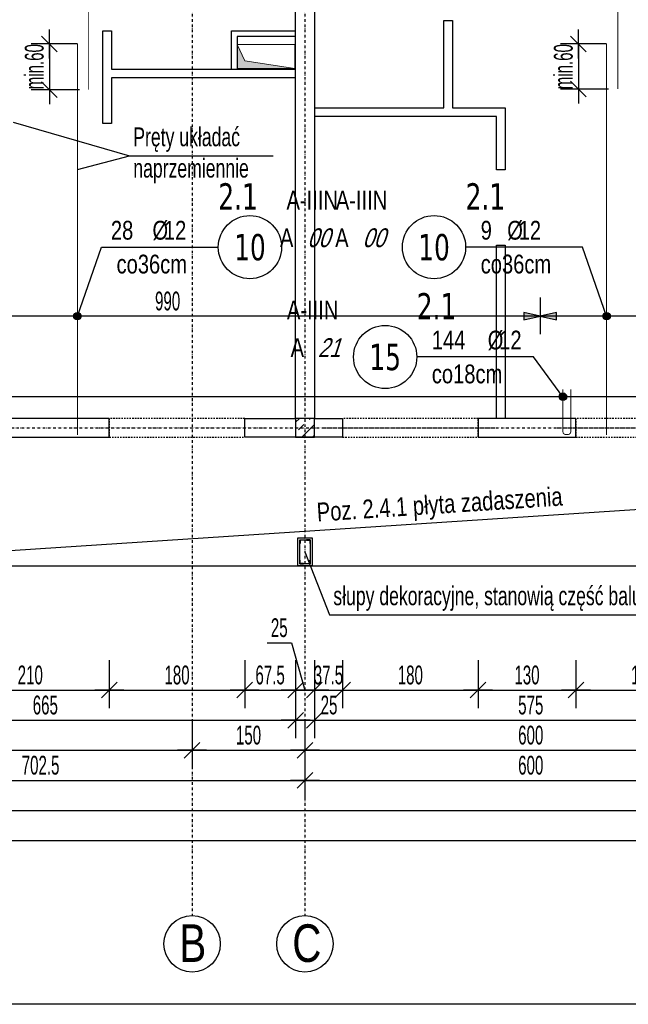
# Model space of a CAD drawing. Header units: millimetres. Extents: x 7622 to 25843, y -22705 to -15125.
# Tile 20 of 45: x 12337 to 13146, y -18421 to -17111. Entities that reach past the tile are written whole.
import ezdxf
from ezdxf.enums import TextEntityAlignment as Align

# ---------------------------------------------------------------- set-up
doc = ezdxf.new("R2010")
doc.units = ezdxf.units.MM
doc.header["$LTSCALE"] = 10
doc.linetypes.add('MO', pattern=[0.7, 0.35, -0.17, 0.01, -0.17])
doc.linetypes.add('MP', pattern=[0.36, 0.2, -0.16])
doc.layers.add('BA_obw', color=230, linetype='Continuous', plot=False)
doc.layers.add('BZ_pom', color=6, linetype='Continuous', plot=False)
for name, color, linetype in [('BA_prg', 3, 'Continuous'), ('BA_szr', 1, 'Continuous'), ('BA_txs', 2, 'Continuous'), ('BA_wym', 1, 'Continuous'), ('BD_lpm', 1, 'MP'), ('BD_osm', 1, 'MO'), ('BD_txs', 2, 'Continuous'), ('BD_wic', 1, 'Continuous'), ('BD_wig', 3, 'Continuous'), ('BZ_odn', 1, 'Continuous'), ('BZ_opi1', 7, 'Continuous'), ('BZ_opi2', 4, 'Continuous'), ('BZ_P_wid', 3, 'Continuous'), ('BZ_txs', 2, 'Continuous'), ('BZ_wym', 1, 'Continuous')]:
    doc.layers.add(name, color=color, linetype=linetype)
doc.layers.add('Nowe_A-Przebicia_Nr_pióra__1', color=7, linetype='Continuous', lineweight=13)
doc.layers.add('Nowe_A-Przebicia_Nr_pióra__102', color=7, linetype='Continuous', lineweight=5, true_color=0xcccccc)
doc.styles.add('BIKTBG', font='tahoma.ttf', dxfattribs={"width": 0.85})
doc.styles.add('BIKTS', font='bikromsw.shx', dxfattribs={"width": 0.8})
doc.styles.add('BIKWYM', font='bikromsw.shx', dxfattribs={"width": 0.6})
doc.dimstyles.new('BA_KR_100_cm', dxfattribs={"dimtxt": 25, "dimasz": 1.666667, "dimexe": 24, "dimexo": 0, "dimgap": 0, "dimtad": 0, "dimdec": 1, "dimrnd": 0.5, "dimzin": 9, "dimdsep": 46, "dimtxsty": 'BIKWYM', "dimblk": 'WYM-KR', "dimcen": 0, "dimdle": 20, "dimclrd": 256, "dimclre": 256, "dimclrt": 2, "dimadec": 0, "dimazin": 0, "dimtfac": 0.033333, "dimtdec": 1, "dimtmove": 0, "dimatfit": 3, "dimldrblk": 'WYM-KR', "dimfxl": 25, "dimfxlon": 1, "dimtvp": 0.8, "dimtolj": 1, "dimarcsym": 0})
doc.dimstyles.new('BZ_KP_100_cm', dxfattribs={"dimtxt": 25, "dimasz": 1.666667, "dimexe": 24, "dimexo": 0, "dimgap": 0, "dimtad": 0, "dimdec": 1, "dimrnd": 0.5, "dimzin": 9, "dimdsep": 46, "dimtxsty": 'BIKWYM', "dimblk": 'WYM-KR', "dimblk1": 'WYM-KP', "dimblk2": 'WYM-KP', "dimsah": 1, "dimcen": 0, "dimdle": 20, "dimclrd": 256, "dimclre": 256, "dimclrt": 7, "dimadec": 0, "dimazin": 0, "dimtfac": 0.033333, "dimtdec": 1, "dimtmove": 0, "dimatfit": 3, "dimldrblk": 'WYM-KP', "dimfxl": 1, "dimtvp": 0.8, "dimtolj": 1, "dimarcsym": 0})
doc.dimstyles.new('BZ_KR_100_cm', dxfattribs={"dimtxt": 25, "dimasz": 1.666667, "dimexe": 24, "dimexo": 0, "dimgap": 0, "dimtad": 0, "dimdec": 1, "dimrnd": 0.5, "dimzin": 9, "dimdsep": 46, "dimtxsty": 'BIKWYM', "dimblk": 'WYM-KR', "dimcen": 0, "dimdle": 20, "dimclrd": 256, "dimclre": 256, "dimclrt": 7, "dimadec": 0, "dimazin": 0, "dimtfac": 0.033333, "dimtdec": 1, "dimtmove": 0, "dimatfit": 3, "dimldrblk": 'WYM-KR', "dimfxl": 1, "dimtvp": 0.8, "dimtolj": 1, "dimarcsym": 0})
doc.dimstyles.new('BZ_ST_100_cm', dxfattribs={"dimtxt": 25, "dimasz": 1.666667, "dimexe": 24, "dimexo": 0, "dimgap": 0, "dimtad": 0, "dimdec": 1, "dimrnd": 0.5, "dimdsep": 46, "dimtxsty": 'BIKWYM', "dimblk": 'WYM-ST', "dimcen": 0, "dimdle": 20, "dimclrd": 256, "dimclre": 256, "dimclrt": 7, "dimadec": 0, "dimazin": 0, "dimtfac": 0.033333, "dimtdec": 1, "dimtix": 1, "dimtmove": 2, "dimatfit": 3, "dimldrblk": 'WYM-ST', "dimfxl": 25, "dimfxlon": 1, "dimtvp": 0.8, "dimtolj": 1, "dimtzin": 0, "dimarcsym": 0})

# ---------------------------------------------------------------- blocks, each defined once
blk = doc.blocks.new('WYM-ST')
blk.add_hatch(color=256).paths.add_polyline_path([(-13, 2.88), (0, 0), (-13, -2.88)])
blk.add_lwpolyline([(0, 0), (-13, 2.88), (-13, -2.88), (0, 0)])
blk = doc.blocks.new('*D193')
at = {"layer": 'BA_wym', "lineweight": -2}
for p, q in [((12038.6, -17530.4), (12038.6, -17481.4)), ((13028.6, -17480.4), (13028.6, -17529.4)), ((13026.9, -17505.4), (12040.3, -17505.4))]:
    blk.add_line(p, q, dxfattribs=at)
at = {"layer": 'Defpoints', "color": 0}
for p in [(13028.6, -16344.3), (12038.6, -17505.4), (12038.6, -17641.3)]:
    blk.add_point(p, dxfattribs=at)
at = {"layer": 'BA_wym', "lineweight": -2, "xscale": 1.666666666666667, "yscale": 1.666666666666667, "zscale": 1.666666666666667, "rotation": 180}
blk.add_blockref('WYM-ST', (12038.6, -17505.4), dxfattribs=at)
at = {"layer": 'BA_wym', "lineweight": -2, "xscale": 1.666666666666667, "yscale": 1.666666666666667, "zscale": 1.666666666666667}
blk.add_blockref('WYM-ST', (13028.6, -17505.4), dxfattribs=at)
at = {"layer": 'BA_wym', "color": 7, "insert": (12533.6, -17485.4), "char_height": 25, "attachment_point": 5, "style": 'BIKWYM'}
blk.add_mtext('\\A1;990', dxfattribs=at)
blk = doc.blocks.new('*D194')
at = {"layer": 'BA_wym', "lineweight": -2}
for p, q in [((13028.6, -17480.4), (13028.6, -17529.4)), ((13328.6, -17480.4), (13328.6, -17529.4)), ((13326.9, -17505.4), (13030.2, -17505.4))]:
    blk.add_line(p, q, dxfattribs=at)
at = {"layer": 'Defpoints', "color": 0}
for p in [(13028.6, -16344.3), (13328.6, -16344.3), (13028.6, -17505.4)]:
    blk.add_point(p, dxfattribs=at)
at = {"layer": 'BA_wym', "lineweight": -2, "xscale": 1.666666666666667, "yscale": 1.666666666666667, "zscale": 1.666666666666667, "rotation": 180}
blk.add_blockref('WYM-ST', (13028.6, -17505.4), dxfattribs=at)
at = {"layer": 'BA_wym', "lineweight": -2, "xscale": 1.666666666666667, "yscale": 1.666666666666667, "zscale": 1.666666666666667}
blk.add_blockref('WYM-ST', (13328.6, -17505.4), dxfattribs=at)
at = {"layer": 'BA_wym', "color": 7, "insert": (13178.6, -17485.4), "char_height": 25, "attachment_point": 5, "style": 'BIKWYM'}
blk.add_mtext('\\A1;300', dxfattribs=at)
blk = doc.blocks.new('WYM-KR')
at = {"linetype": 'ByBlock'}
blk.add_line((11.52, 0), (-11.52, 0), dxfattribs=at)
at = {"color": 7, "linetype": 'ByBlock'}
blk.add_line((6.24, 6.24), (-6.24, -6.24), dxfattribs=at)
blk = doc.blocks.new('*D262')
at = {"layer": 'BA_wym', "lineweight": -2}
for p, q in [((12246.1, -17962.8), (12246.1, -18026.8)), ((12456.1, -17962.8), (12456.1, -18026.8)), ((12247.8, -18002.8), (12454.4, -18002.8))]:
    blk.add_line(p, q, dxfattribs=at)
at = {"layer": 'Defpoints', "color": 0}
for p in [(12246.1, -17666.3), (12456.1, -17666.3), (12456.1, -18002.8)]:
    blk.add_point(p, dxfattribs=at)
at = {"layer": 'BA_wym', "lineweight": -2, "xscale": 1.666666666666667, "yscale": 1.666666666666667, "zscale": 1.666666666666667, "rotation": 180}
blk.add_blockref('WYM-KR', (12246.1, -18002.8), dxfattribs=at)
at = {"layer": 'BA_wym', "lineweight": -2, "xscale": 1.666666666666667, "yscale": 1.666666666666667, "zscale": 1.666666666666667}
blk.add_blockref('WYM-KR', (12456.1, -18002.8), dxfattribs=at)
at = {"layer": 'BA_wym', "color": 2, "insert": (12351.1, -17982.8), "char_height": 25, "attachment_point": 5, "style": 'BIKWYM'}
blk.add_mtext('\\A1;210', dxfattribs=at)
blk = doc.blocks.new('*D263')
at = {"layer": 'BA_wym', "lineweight": -2}
for p, q in [((12456.1, -17962.8), (12456.1, -18026.8)), ((12636.1, -17962.8), (12636.1, -18026.8)), ((12457.8, -18002.8), (12634.4, -18002.8))]:
    blk.add_line(p, q, dxfattribs=at)
at = {"layer": 'Defpoints', "color": 0}
for p in [(12456.1, -17666.3), (12636.1, -17666.3), (12636.1, -18002.8)]:
    blk.add_point(p, dxfattribs=at)
at = {"layer": 'BA_wym', "lineweight": -2, "xscale": 1.666666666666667, "yscale": 1.666666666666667, "zscale": 1.666666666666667, "rotation": 180}
blk.add_blockref('WYM-KR', (12456.1, -18002.8), dxfattribs=at)
at = {"layer": 'BA_wym', "lineweight": -2, "xscale": 1.666666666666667, "yscale": 1.666666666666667, "zscale": 1.666666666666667}
blk.add_blockref('WYM-KR', (12636.1, -18002.8), dxfattribs=at)
at = {"layer": 'BA_wym', "color": 2, "insert": (12546.1, -17982.8), "char_height": 25, "attachment_point": 5, "style": 'BIKWYM'}
blk.add_mtext('\\A1;180', dxfattribs=at)
blk = doc.blocks.new('*D264')
at = {"layer": 'BA_wym', "lineweight": -2}
for p, q in [((12636.1, -17962.8), (12636.1, -18026.8)), ((12703.6, -17962.8), (12703.6, -18026.8)), ((12637.8, -18002.8), (12701.9, -18002.8))]:
    blk.add_line(p, q, dxfattribs=at)
at = {"layer": 'Defpoints', "color": 0}
for p in [(12636.1, -17666.3), (12703.6, -17666.3), (12703.6, -18002.8)]:
    blk.add_point(p, dxfattribs=at)
at = {"layer": 'BA_wym', "lineweight": -2, "xscale": 1.666666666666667, "yscale": 1.666666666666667, "zscale": 1.666666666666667, "rotation": 180}
blk.add_blockref('WYM-KR', (12636.1, -18002.8), dxfattribs=at)
at = {"layer": 'BA_wym', "lineweight": -2, "xscale": 1.666666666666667, "yscale": 1.666666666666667, "zscale": 1.666666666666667}
blk.add_blockref('WYM-KR', (12703.6, -18002.8), dxfattribs=at)
at = {"layer": 'BA_wym', "color": 2, "insert": (12669.8, -17982.8), "char_height": 25, "attachment_point": 5, "style": 'BIKWYM'}
blk.add_mtext('\\A1;67.5', dxfattribs=at)
blk = doc.blocks.new('*D265')
at = {"layer": 'BA_wym', "lineweight": -2}
for p, q in [((12665.7, -17939.9), (12698.1, -17939.9)), ((12698.1, -17939.9), (12716.1, -18002.8)), ((12703.6, -17962.8), (12703.6, -18026.8)), ((12728.6, -17962.8), (12728.6, -18026.8)), ((12701.9, -18002.8), (12700.3, -18002.8)), ((12703.6, -18002.8), (12728.6, -18002.8)), ((12730.3, -18002.8), (12731.9, -18002.8))]:
    blk.add_line(p, q, dxfattribs=at)
at = {"layer": 'Defpoints', "color": 0}
for p in [(12703.6, -17666.3), (12728.6, -17666.3), (12728.6, -18002.8)]:
    blk.add_point(p, dxfattribs=at)
at = {"layer": 'BA_wym', "lineweight": -2, "xscale": 1.666666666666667, "yscale": 1.666666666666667, "zscale": 1.666666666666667}
blk.add_blockref('WYM-KR', (12703.6, -18002.8), dxfattribs=at)
at = {"layer": 'BA_wym', "lineweight": -2, "xscale": 1.666666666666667, "yscale": 1.666666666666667, "zscale": 1.666666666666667, "rotation": 180}
blk.add_blockref('WYM-KR', (12728.6, -18002.8), dxfattribs=at)
at = {"layer": 'BA_wym', "color": 2, "insert": (12681.9, -17919.9), "char_height": 25, "attachment_point": 5, "style": 'BIKWYM'}
blk.add_mtext('\\A1;25', dxfattribs=at)
blk = doc.blocks.new('*D266')
at = {"layer": 'BA_wym', "lineweight": -2}
for p, q in [((12728.6, -17962.8), (12728.6, -18026.8)), ((12766.1, -17962.8), (12766.1, -18026.8)), ((12726.9, -18002.8), (12725.3, -18002.8)), ((12728.6, -18002.8), (12766.1, -18002.8)), ((12767.8, -18002.8), (12769.4, -18002.8))]:
    blk.add_line(p, q, dxfattribs=at)
at = {"layer": 'Defpoints', "color": 0}
for p in [(12728.6, -17666.3), (12766.1, -17666.3), (12766.1, -18002.8)]:
    blk.add_point(p, dxfattribs=at)
at = {"layer": 'BA_wym', "lineweight": -2, "xscale": 1.666666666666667, "yscale": 1.666666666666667, "zscale": 1.666666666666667}
blk.add_blockref('WYM-KR', (12728.6, -18002.8), dxfattribs=at)
at = {"layer": 'BA_wym', "lineweight": -2, "xscale": 1.666666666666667, "yscale": 1.666666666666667, "zscale": 1.666666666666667, "rotation": 180}
blk.add_blockref('WYM-KR', (12766.1, -18002.8), dxfattribs=at)
at = {"layer": 'BA_wym', "color": 2, "insert": (12747.3, -17982.8), "char_height": 25, "attachment_point": 5, "style": 'BIKWYM'}
blk.add_mtext('\\A1;37.5', dxfattribs=at)
blk = doc.blocks.new('*D267')
at = {"layer": 'BA_wym', "lineweight": -2}
for p, q in [((12766.1, -17962.8), (12766.1, -18026.8)), ((12946.1, -17962.8), (12946.1, -18026.8)), ((12767.8, -18002.8), (12944.4, -18002.8))]:
    blk.add_line(p, q, dxfattribs=at)
at = {"layer": 'Defpoints', "color": 0}
for p in [(12766.1, -17666.3), (12946.1, -17666.3), (12946.1, -18002.8)]:
    blk.add_point(p, dxfattribs=at)
at = {"layer": 'BA_wym', "lineweight": -2, "xscale": 1.666666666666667, "yscale": 1.666666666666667, "zscale": 1.666666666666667, "rotation": 180}
blk.add_blockref('WYM-KR', (12766.1, -18002.8), dxfattribs=at)
at = {"layer": 'BA_wym', "lineweight": -2, "xscale": 1.666666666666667, "yscale": 1.666666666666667, "zscale": 1.666666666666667}
blk.add_blockref('WYM-KR', (12946.1, -18002.8), dxfattribs=at)
at = {"layer": 'BA_wym', "color": 2, "insert": (12856.1, -17982.8), "char_height": 25, "attachment_point": 5, "style": 'BIKWYM'}
blk.add_mtext('\\A1;180', dxfattribs=at)
blk = doc.blocks.new('*D268')
at = {"layer": 'BA_wym', "lineweight": -2}
for p, q in [((12946.1, -17962.8), (12946.1, -18026.8)), ((13076.1, -17962.8), (13076.1, -18026.8)), ((12947.8, -18002.8), (13074.4, -18002.8))]:
    blk.add_line(p, q, dxfattribs=at)
at = {"layer": 'Defpoints', "color": 0}
for p in [(12946.1, -17666.3), (13076.1, -17666.3), (13076.1, -18002.8)]:
    blk.add_point(p, dxfattribs=at)
at = {"layer": 'BA_wym', "lineweight": -2, "xscale": 1.666666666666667, "yscale": 1.666666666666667, "zscale": 1.666666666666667, "rotation": 180}
blk.add_blockref('WYM-KR', (12946.1, -18002.8), dxfattribs=at)
at = {"layer": 'BA_wym', "lineweight": -2, "xscale": 1.666666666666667, "yscale": 1.666666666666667, "zscale": 1.666666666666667}
blk.add_blockref('WYM-KR', (13076.1, -18002.8), dxfattribs=at)
at = {"layer": 'BA_wym', "color": 2, "insert": (13011.1, -17982.8), "char_height": 25, "attachment_point": 5, "style": 'BIKWYM'}
blk.add_mtext('\\A1;130', dxfattribs=at)
blk = doc.blocks.new('*D269')
at = {"layer": 'BA_wym', "lineweight": -2}
for p, q in [((13076.1, -17962.8), (13076.1, -18026.8)), ((13256.1, -17962.8), (13256.1, -18026.8)), ((13077.8, -18002.8), (13254.4, -18002.8))]:
    blk.add_line(p, q, dxfattribs=at)
at = {"layer": 'Defpoints', "color": 0}
for p in [(13076.1, -17666.3), (13256.1, -17666.3), (13256.1, -18002.8)]:
    blk.add_point(p, dxfattribs=at)
at = {"layer": 'BA_wym', "lineweight": -2, "xscale": 1.666666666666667, "yscale": 1.666666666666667, "zscale": 1.666666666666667, "rotation": 180}
blk.add_blockref('WYM-KR', (13076.1, -18002.8), dxfattribs=at)
at = {"layer": 'BA_wym', "lineweight": -2, "xscale": 1.666666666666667, "yscale": 1.666666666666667, "zscale": 1.666666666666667}
blk.add_blockref('WYM-KR', (13256.1, -18002.8), dxfattribs=at)
at = {"layer": 'BA_wym', "color": 2, "insert": (13166.1, -17982.8), "char_height": 25, "attachment_point": 5, "style": 'BIKWYM'}
blk.add_mtext('\\A1;180', dxfattribs=at)
blk = doc.blocks.new('*D283')
at = {"layer": 'BA_wym', "lineweight": -2}
for p, q in [((12038.6, -18002.8), (12038.6, -18066.8)), ((12703.6, -18002.8), (12703.6, -18066.8)), ((12040.3, -18042.8), (12701.9, -18042.8))]:
    blk.add_line(p, q, dxfattribs=at)
at = {"layer": 'Defpoints', "color": 0}
for p in [(12703.6, -17641.3), (12038.6, -17837.3), (12703.6, -18042.8)]:
    blk.add_point(p, dxfattribs=at)
at = {"layer": 'BA_wym', "lineweight": -2, "xscale": 1.666666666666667, "yscale": 1.666666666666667, "zscale": 1.666666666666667, "rotation": 180}
blk.add_blockref('WYM-KR', (12038.6, -18042.8), dxfattribs=at)
at = {"layer": 'BA_wym', "lineweight": -2, "xscale": 1.666666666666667, "yscale": 1.666666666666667, "zscale": 1.666666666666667}
blk.add_blockref('WYM-KR', (12703.6, -18042.8), dxfattribs=at)
at = {"layer": 'BA_wym', "color": 2, "insert": (12371.1, -18022.8), "char_height": 25, "attachment_point": 5, "style": 'BIKWYM'}
blk.add_mtext('\\A1;665', dxfattribs=at)
blk = doc.blocks.new('*D284')
at = {"layer": 'BA_wym', "lineweight": -2}
for p, q in [((12703.6, -18002.8), (12703.6, -18066.8)), ((12728.6, -18002.8), (12728.6, -18066.8)), ((12701.9, -18042.8), (12700.3, -18042.8)), ((12703.6, -18042.8), (12728.6, -18042.8)), ((12730.3, -18042.8), (12764.3, -18042.8))]:
    blk.add_line(p, q, dxfattribs=at)
at = {"layer": 'Defpoints', "color": 0}
for p in [(12703.6, -17641.3), (12728.6, -17641.3), (12728.6, -18042.8)]:
    blk.add_point(p, dxfattribs=at)
at = {"layer": 'BA_wym', "lineweight": -2, "xscale": 1.666666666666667, "yscale": 1.666666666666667, "zscale": 1.666666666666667}
blk.add_blockref('WYM-KR', (12703.6, -18042.8), dxfattribs=at)
at = {"layer": 'BA_wym', "lineweight": -2, "xscale": 1.666666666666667, "yscale": 1.666666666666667, "zscale": 1.666666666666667, "rotation": 180}
blk.add_blockref('WYM-KR', (12728.6, -18042.8), dxfattribs=at)
at = {"layer": 'BA_wym', "color": 2, "insert": (12748.1, -18022.8), "char_height": 25, "attachment_point": 5, "style": 'BIKWYM'}
blk.add_mtext('\\A1;25', dxfattribs=at)
blk = doc.blocks.new('*D285')
at = {"layer": 'BA_wym', "lineweight": -2}
for p, q in [((12728.6, -18002.8), (12728.6, -18066.8)), ((13303.6, -18002.8), (13303.6, -18066.8)), ((12730.3, -18042.8), (13301.9, -18042.8))]:
    blk.add_line(p, q, dxfattribs=at)
at = {"layer": 'Defpoints', "color": 0}
for p in [(12728.6, -17641.3), (13303.6, -17641.3), (13303.6, -18042.8)]:
    blk.add_point(p, dxfattribs=at)
at = {"layer": 'BA_wym', "lineweight": -2, "xscale": 1.666666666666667, "yscale": 1.666666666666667, "zscale": 1.666666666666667, "rotation": 180}
blk.add_blockref('WYM-KR', (12728.6, -18042.8), dxfattribs=at)
at = {"layer": 'BA_wym', "lineweight": -2, "xscale": 1.666666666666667, "yscale": 1.666666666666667, "zscale": 1.666666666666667}
blk.add_blockref('WYM-KR', (13303.6, -18042.8), dxfattribs=at)
at = {"layer": 'BA_wym', "color": 2, "insert": (13016.1, -18022.8), "char_height": 25, "attachment_point": 5, "style": 'BIKWYM'}
blk.add_mtext('\\A1;575', dxfattribs=at)
blk = doc.blocks.new('*D292')
at = {"layer": 'BA_wym', "lineweight": -2}
for p, q in [((12026.1, -18042.8), (12026.1, -18106.8)), ((12566.1, -18042.8), (12566.1, -18106.8)), ((12027.8, -18082.8), (12564.4, -18082.8))]:
    blk.add_line(p, q, dxfattribs=at)
at = {"layer": 'Defpoints', "color": 0}
for p in [(12566.1, -17666.3), (12026.1, -17837.3), (12566.1, -18082.8)]:
    blk.add_point(p, dxfattribs=at)
at = {"layer": 'BA_wym', "lineweight": -2, "xscale": 1.666666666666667, "yscale": 1.666666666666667, "zscale": 1.666666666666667, "rotation": 180}
blk.add_blockref('WYM-KR', (12026.1, -18082.8), dxfattribs=at)
at = {"layer": 'BA_wym', "lineweight": -2, "xscale": 1.666666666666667, "yscale": 1.666666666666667, "zscale": 1.666666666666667}
blk.add_blockref('WYM-KR', (12566.1, -18082.8), dxfattribs=at)
at = {"layer": 'BA_wym', "color": 2, "insert": (12296.1, -18062.8), "char_height": 25, "attachment_point": 5, "style": 'BIKWYM'}
blk.add_mtext('\\A1;540', dxfattribs=at)
blk = doc.blocks.new('*D293')
at = {"layer": 'BA_wym', "lineweight": -2}
for p, q in [((12566.1, -18042.8), (12566.1, -18106.8)), ((12716.1, -18042.8), (12716.1, -18106.8)), ((12567.8, -18082.8), (12714.4, -18082.8))]:
    blk.add_line(p, q, dxfattribs=at)
at = {"layer": 'Defpoints', "color": 0}
for p in [(12716.1, -17560.7), (12566.1, -17666.3), (12716.1, -18082.8)]:
    blk.add_point(p, dxfattribs=at)
at = {"layer": 'BA_wym', "lineweight": -2, "xscale": 1.666666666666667, "yscale": 1.666666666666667, "zscale": 1.666666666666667, "rotation": 180}
blk.add_blockref('WYM-KR', (12566.1, -18082.8), dxfattribs=at)
at = {"layer": 'BA_wym', "lineweight": -2, "xscale": 1.666666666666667, "yscale": 1.666666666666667, "zscale": 1.666666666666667}
blk.add_blockref('WYM-KR', (12716.1, -18082.8), dxfattribs=at)
at = {"layer": 'BA_wym', "color": 2, "insert": (12641.1, -18062.8), "char_height": 25, "attachment_point": 5, "style": 'BIKWYM'}
blk.add_mtext('\\A1;150', dxfattribs=at)
blk = doc.blocks.new('*D294')
at = {"layer": 'BA_wym', "lineweight": -2}
for p, q in [((12716.1, -18042.8), (12716.1, -18106.8)), ((13316.1, -18042.8), (13316.1, -18106.8)), ((12717.8, -18082.8), (13314.4, -18082.8))]:
    blk.add_line(p, q, dxfattribs=at)
at = {"layer": 'Defpoints', "color": 0}
for p in [(12716.1, -17560.7), (13316.1, -17666.3), (13316.1, -18082.8)]:
    blk.add_point(p, dxfattribs=at)
at = {"layer": 'BA_wym', "lineweight": -2, "xscale": 1.666666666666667, "yscale": 1.666666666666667, "zscale": 1.666666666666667, "rotation": 180}
blk.add_blockref('WYM-KR', (12716.1, -18082.8), dxfattribs=at)
at = {"layer": 'BA_wym', "lineweight": -2, "xscale": 1.666666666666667, "yscale": 1.666666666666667, "zscale": 1.666666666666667}
blk.add_blockref('WYM-KR', (13316.1, -18082.8), dxfattribs=at)
at = {"layer": 'BA_wym', "color": 2, "insert": (13016.1, -18062.8), "char_height": 25, "attachment_point": 5, "style": 'BIKWYM'}
blk.add_mtext('\\A1;600', dxfattribs=at)
blk = doc.blocks.new('*D299')
at = {"layer": 'BA_wym', "lineweight": -2}
for p, q in [((12013.6, -18082.8), (12013.6, -18146.8)), ((12716.1, -18082.8), (12716.1, -18146.8)), ((12015.3, -18122.8), (12714.4, -18122.8))]:
    blk.add_line(p, q, dxfattribs=at)
at = {"layer": 'Defpoints', "color": 0}
for p in [(12716.1, -17800.3), (12013.6, -17837.3), (12716.1, -18122.8)]:
    blk.add_point(p, dxfattribs=at)
at = {"layer": 'BA_wym', "lineweight": -2, "xscale": 1.666666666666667, "yscale": 1.666666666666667, "zscale": 1.666666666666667, "rotation": 180}
blk.add_blockref('WYM-KR', (12013.6, -18122.8), dxfattribs=at)
at = {"layer": 'BA_wym', "lineweight": -2, "xscale": 1.666666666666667, "yscale": 1.666666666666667, "zscale": 1.666666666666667}
blk.add_blockref('WYM-KR', (12716.1, -18122.8), dxfattribs=at)
at = {"layer": 'BA_wym', "color": 2, "insert": (12364.8, -18102.8), "char_height": 25, "attachment_point": 5, "style": 'BIKWYM'}
blk.add_mtext('\\A1;702.5', dxfattribs=at)
blk = doc.blocks.new('*D300')
at = {"layer": 'BA_wym', "lineweight": -2}
for p, q in [((12716.1, -18082.8), (12716.1, -18146.8)), ((13316.1, -18082.8), (13316.1, -18146.8)), ((12717.8, -18122.8), (13314.4, -18122.8))]:
    blk.add_line(p, q, dxfattribs=at)
at = {"layer": 'Defpoints', "color": 0}
for p in [(13316.1, -17688.4), (12716.1, -17800.3), (13316.1, -18122.8)]:
    blk.add_point(p, dxfattribs=at)
at = {"layer": 'BA_wym', "lineweight": -2, "xscale": 1.666666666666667, "yscale": 1.666666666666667, "zscale": 1.666666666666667, "rotation": 180}
blk.add_blockref('WYM-KR', (12716.1, -18122.8), dxfattribs=at)
at = {"layer": 'BA_wym', "lineweight": -2, "xscale": 1.666666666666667, "yscale": 1.666666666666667, "zscale": 1.666666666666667}
blk.add_blockref('WYM-KR', (13316.1, -18122.8), dxfattribs=at)
at = {"layer": 'BA_wym', "color": 2, "insert": (13016.1, -18102.8), "char_height": 25, "attachment_point": 5, "style": 'BIKWYM'}
blk.add_mtext('\\A1;600', dxfattribs=at)
blk = doc.blocks.new('*D304')
at = {"layer": 'BA_wym', "lineweight": -2}
for p, q in [((12038.6, -18122.8), (12038.6, -18186.8)), ((14593.6, -18122.8), (14593.6, -18186.8)), ((12040.3, -18162.8), (14591.9, -18162.8))]:
    blk.add_line(p, q, dxfattribs=at)
at = {"layer": 'Defpoints', "color": 0}
for p in [(12038.6, -17837.3), (14593.6, -17837.3), (14593.6, -18162.8)]:
    blk.add_point(p, dxfattribs=at)
at = {"layer": 'BA_wym', "lineweight": -2, "xscale": 1.666666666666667, "yscale": 1.666666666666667, "zscale": 1.666666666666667, "rotation": 180}
blk.add_blockref('WYM-KR', (12038.6, -18162.8), dxfattribs=at)
at = {"layer": 'BA_wym', "lineweight": -2, "xscale": 1.666666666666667, "yscale": 1.666666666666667, "zscale": 1.666666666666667}
blk.add_blockref('WYM-KR', (14593.6, -18162.8), dxfattribs=at)
at = {"layer": 'BA_wym', "color": 2, "insert": (13316.1, -18142.8), "char_height": 25, "attachment_point": 5, "style": 'BIKWYM'}
blk.add_mtext('\\A1;2555', dxfattribs=at)
blk = doc.blocks.new('*D306')
at = {"layer": 'BA_wym', "lineweight": -2}
for p, q in [((12013.6, -18162.8), (12013.6, -18226.8)), ((14618.6, -18162.8), (14618.6, -18226.8)), ((12015.3, -18202.8), (14616.9, -18202.8))]:
    blk.add_line(p, q, dxfattribs=at)
at = {"layer": 'Defpoints', "color": 0}
for p in [(12013.6, -17837.3), (14618.6, -17837.3), (14618.6, -18202.8)]:
    blk.add_point(p, dxfattribs=at)
at = {"layer": 'BA_wym', "lineweight": -2, "xscale": 1.666666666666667, "yscale": 1.666666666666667, "zscale": 1.666666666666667, "rotation": 180}
blk.add_blockref('WYM-KR', (12013.6, -18202.8), dxfattribs=at)
at = {"layer": 'BA_wym', "lineweight": -2, "xscale": 1.666666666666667, "yscale": 1.666666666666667, "zscale": 1.666666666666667}
blk.add_blockref('WYM-KR', (14618.6, -18202.8), dxfattribs=at)
at = {"layer": 'BA_wym', "color": 2, "insert": (13316.1, -18182.8), "char_height": 25, "attachment_point": 5, "style": 'BIKWYM'}
blk.add_mtext('\\A1;2605', dxfattribs=at)
blk = doc.blocks.new('WYM-KP')
blk.add_hatch(color=256).paths.add_polyline_path([(3, 0, 1), (-3, 0, 1)])
blk.add_circle((0, 0), 3)
blk = doc.blocks.new('bik_BlkOpPret', base_point=(1524.5, 7050.3))
at = {"layer": 'BZ_opi1', "style": 'BIKTS', "width": 0.6}
for tag, p in [('SZTUK', (1533.8, 7057.8)), ('PRZEDR_FI', (1554.7, 7057.8)), ('PRZEKROJ', (1563.3, 7057.8)), ('PRZEDR_L', (1533.8, 7024)), ('DLUGOSC', (1568.6, 7024)), ('UWAGA', (1533.8, 6997.8))]:
    blk.add_attdef(tag, p, '', height=18.8, dxfattribs=at)
at = {"layer": 'BZ_opi2', "style": 'BIKTBG', "width": 0.6}
blk.add_attdef('NUMER', text='', height=26.2, dxfattribs=at).set_placement((1620.8, 7050.3), align=Align.MIDDLE_CENTER)
at = {"layer": 'BZ_pom', "width": 0.6}
for tag, p, height, style in [('POZYCJA', (1589.3, 7087.8), 26.2, 'BIKTBG'), ('GATUNEK', (1630.2, 7087.8), 18.8, 'BIKTS'), ('METODA_L', (1639.1, 7050.3), 18.8, 'BIKTS'), ('EURO_KOD', (1663.7, 7050.3), 18.8, 'BIKTS')]:
    blk.add_attdef(tag, p, '', height=height, dxfattribs=dict(at, style=style))
at = {"layer": 'BZ_wym', "width": 0.6}
for tag, p, height, style, flags in [('PRZEDR_NR', (1533.8, 6969.6), 26.2, 'BIKTBG', 1), ('PRZEDR_SZT', (1533.8, 6941.5), 18.8, 'BIKTS', 1), ('TYP_PRETA', (1533.8, 6913.4), 18.8, 'BIKTS', 3), ('EURO_KOD_SEGMENTY', (1567.6, 6885.3), 18.8, 'BIKTS', 3), ('HAK_1', (1533.8, 6857.1), 18.8, 'BIKTS', 3), ('HAK_2', (1533.8, 6829), 18.8, 'BIKTS', 3), ('ID', (1533.8, 6800.9), 18.8, 'BIKTS', 3), ('ID_C', (1533.8, 6772.8), 18.8, 'BIKTS', 3), ('b_atr_0', (1533.8, 6744.6), 18.8, 'BIKTS', 3)]:
    blk.add_attdef(tag, p, '', height=height, dxfattribs=dict(at, style=style, flags=flags))
blk = doc.blocks.new('*D370')
at = {"layer": 'BZ_wym', "lineweight": -2}
for p, q in [((12376.5, -17141.6), (12376.5, -17140)), ((12413.8, -17143.3), (12352.5, -17143.3)), ((12376.5, -17143.3), (12376.5, -17204.3)), ((12416.5, -17204.3), (12352.5, -17204.3)), ((12376.5, -17206), (12376.5, -17207.6))]:
    blk.add_line(p, q, dxfattribs=at)
at = {"layer": 'Defpoints', "color": 0}
for p in [(12413.8, -17143.3), (12376.5, -17204.3), (12428.8, -17204.3)]:
    blk.add_point(p, dxfattribs=at)
at = {"layer": 'BZ_wym', "lineweight": -2, "xscale": 1.666666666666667, "yscale": 1.666666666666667, "zscale": 1.666666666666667}
for p, rotation in [((12376.5, -17143.3), 270), ((12376.5, -17204.3), 90)]:
    blk.add_blockref('WYM-KR', p, dxfattribs=dict(at, rotation=rotation))
at = {"layer": 'BZ_wym', "color": 7, "insert": (12356.5, -17173.6), "char_height": 25, "attachment_point": 5, "rotation": 90, "style": 'BIKWYM'}
blk.add_mtext('\\A1;min.60', dxfattribs=at)
blk = doc.blocks.new('*D372')
at = {"layer": 'BZ_wym', "lineweight": -2}
for p, q in [((13079.5, -17141.6), (13079.5, -17140)), ((13116.8, -17143.3), (13055.5, -17143.3)), ((13079.5, -17143.3), (13079.5, -17203.3)), ((13119.5, -17203.3), (13055.5, -17203.3)), ((13079.5, -17205), (13079.5, -17206.6))]:
    blk.add_line(p, q, dxfattribs=at)
at = {"layer": 'Defpoints', "color": 0}
for p in [(13116.8, -17143.3), (13079.5, -17203.3), (13131.8, -17203.3)]:
    blk.add_point(p, dxfattribs=at)
at = {"layer": 'BZ_wym', "lineweight": -2, "xscale": 1.666666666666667, "yscale": 1.666666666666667, "zscale": 1.666666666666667}
for p, rotation in [((13079.5, -17143.3), 270), ((13079.5, -17203.3), 90)]:
    blk.add_blockref('WYM-KR', p, dxfattribs=dict(at, rotation=rotation))
at = {"layer": 'BZ_wym', "color": 7, "insert": (13059.5, -17173.6), "char_height": 25, "attachment_point": 5, "rotation": 90, "style": 'BIKWYM'}
blk.add_mtext('\\A1;min.60', dxfattribs=at)
blk = doc.blocks.new('*D376')
at = {"layer": 'BA_wym', "lineweight": -2}
for p, q in [((12038.6, -17637.5), (12038.6, -17588.5)), ((14593.6, -17637.5), (14593.6, -17588.5)), ((14591.9, -17612.5), (12040.3, -17612.5))]:
    blk.add_line(p, q, dxfattribs=at)
at = {"layer": 'Defpoints', "color": 0}
for p in [(12038.6, -17612.5), (12038.6, -17641.3), (14593.6, -17641.3)]:
    blk.add_point(p, dxfattribs=at)
at = {"layer": 'BA_wym', "lineweight": -2, "xscale": 1.666666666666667, "yscale": 1.666666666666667, "zscale": 1.666666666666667, "rotation": 180}
blk.add_blockref('WYM-ST', (12038.6, -17612.5), dxfattribs=at)
at = {"layer": 'BA_wym', "lineweight": -2, "xscale": 1.666666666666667, "yscale": 1.666666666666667, "zscale": 1.666666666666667}
blk.add_blockref('WYM-ST', (14593.6, -17612.5), dxfattribs=at)
at = {"layer": 'BA_wym', "color": 7, "insert": (13373.7, -17592.5), "char_height": 25, "attachment_point": 5, "style": 'BIKWYM'}
blk.add_mtext('\\A1;2555', dxfattribs=at)

msp = doc.modelspace()

# ---------------------------------------------------------------- hatches: boundary and pattern name
at = {"layer": 'BA_szr'}
h = msp.add_hatch(dxfattribs=at)
h.set_pattern_fill('BIK_ZELBET', color=256, scale=100, angle=45, pattern_type=2)
h.set_pattern_definition([(45, (1089.82, -18710.161), (-14.142136, 14.142136), []), (45, (1082.75, -18703.09), (-14.142136, 14.142136), [10, -10])])
h.paths.add_polyline_path([(12703.6, -17666.31), (12728.6, -17666.31), (12728.6, -17641.31), (12703.6, -17641.31)])
at = {"layer": 'Nowe_A-Przebicia_Nr_pióra__102', "linetype": 'Continuous', "lineweight": 5, "true_color": 0xcccccc}
msp.add_hatch(color=254, dxfattribs=at).paths.add_polyline_path([(12702.6, -17175.81), (12626.1, -17175.81), (12626.1, -17143.86), (12636.09, -17165.82)])

# ---------------------------------------------------------------- linework, layer by layer
at = {"layer": 'BA_obw'}
msp.add_lwpolyline([(11523.38, -15125.37), (15730.92, -15125.37), (15730.92, -18420.68), (11523.38, -18420.68)], close=True, dxfattribs=at)
at = {"layer": 'BA_prg', "color": 8}
for points in [[(12709.1, -17802.81), (12714.1, -17802.81), (12714.1, -17803.06, -0.4142136), (12713.75, -17803.41), (12710.4, -17803.41, 0.4142136), (12709.7, -17804.11), (12709.7, -17807.46, -0.4142136), (12709.35, -17807.81), (12709.1, -17807.81)], [(12723.1, -17802.81), (12718.1, -17802.81), (12718.1, -17803.06, 0.4142136), (12718.45, -17803.41), (12721.8, -17803.41, -0.4142136), (12722.5, -17804.11), (12722.5, -17807.46, 0.4142136), (12722.85, -17807.81), (12723.1, -17807.81)], [(12709.1, -17834.81), (12714.1, -17834.81), (12714.1, -17834.56, 0.4142136), (12713.75, -17834.21), (12710.4, -17834.21, -0.4142136), (12709.7, -17833.51), (12709.7, -17830.16, 0.4142136), (12709.35, -17829.81), (12709.1, -17829.81)], [(12723.1, -17834.81), (12718.1, -17834.81), (12718.1, -17834.56, -0.4142136), (12718.45, -17834.21), (12721.8, -17834.21, 0.4142136), (12722.5, -17833.51), (12722.5, -17830.16, -0.4142136), (12722.85, -17829.81), (12723.1, -17829.81)]]:
    msp.add_lwpolyline(points, format="xyb", close=True, dxfattribs=at)
at = {"layer": 'BD_lpm'}
for points in [[(12456.1, -17666.31), (12636.1, -17666.31), (12636.1, -17641.31), (12456.1, -17641.31)], [(12766.09, -17666.31), (12946.09, -17666.31), (12946.09, -17641.31), (12766.09, -17641.31)], [(13076.1, -17666.31), (13256.1, -17666.31), (13256.1, -17641.31), (13076.1, -17641.31)]]:
    msp.add_lwpolyline(points, close=True, dxfattribs=at)
at = {"layer": 'BD_osm', "color": 5}
for p, q in [((12431.1, -17653.81), (12661.1, -17653.81)), ((12741.09, -17653.81), (12971.09, -17653.81)), ((13051.1, -17653.81), (13281.1, -17653.81))]:
    msp.add_line(p, q, dxfattribs=at)
at = {"layer": 'BD_osm'}
for points in [[(12566.1, -15430.31), (12566.1, -18302.76)], [(12716.1, -15430.31), (12716.1, -18302.76)], [(11653.6, -17653.81), (14978.6, -17653.81)]]:
    msp.add_lwpolyline(points, dxfattribs=at)
at = {"layer": 'BD_wic', "color": 8}
for points in [[(12728.6, -17228.31), (12900.6, -17228.31), (12900.6, -17112.31), (12912.1, -17112.31), (12912.1, -17228.31), (12982.1, -17228.31), (12982.1, -17310.81), (12970.6, -17310.81), (12970.6, -17239.81), (12728.6, -17239.81)], [(12703.6, -17188.31), (12459.1, -17188.31), (12459.1, -17249.31), (12447.6, -17249.31), (12447.6, -17125.81), (12459.1, -17125.81), (12459.1, -17176.81), (12703.6, -17176.81)], [(12618.6, -17175.81), (12618.6, -17125.81), (12702.6, -17125.81)], [(12702.6, -17133.31), (12626.1, -17133.31), (12626.1, -17175.81)], [(12970.6, -17641.31), (12970.6, -17410.81), (12982.1, -17410.81), (12982.1, -17641.31)]]:
    msp.add_lwpolyline(points, dxfattribs=at)
at = {"layer": 'BD_wic'}
for points in [[(12013.6, -17837.31), (14618.6, -17666.31)], [(12038.6, -17837.31), (14593.6, -17837.31)]]:
    msp.add_lwpolyline(points, dxfattribs=at)
at = {"layer": 'BD_wic', "color": 8}
for points in [[(12706.6, -17800.31), (12725.6, -17800.31), (12725.6, -17837.31), (12706.6, -17837.31)], [(12723.1, -17834.81), (12709.1, -17834.81), (12709.1, -17802.81), (12723.1, -17802.81)]]:
    msp.add_lwpolyline(points, close=True, dxfattribs=at)
at = {"layer": 'BD_wic'}
for centre in [(12566.1, -18340.26), (12716.1, -18340.26)]:
    msp.add_circle(centre, 37.5, dxfattribs=at)
at = {"layer": 'BD_wig'}
msp.add_lwpolyline([(12636.1, -17666.31), (12636.1, -17641.31), (12703.6, -17641.31), (12703.6, -16916.31), (12689.6, -16916.31), (12689.6, -16891.31), (12923.1, -16891.31), (12923.1, -16916.31), (12728.6, -16916.31), (12728.6, -17641.31), (12766.09, -17641.31), (12766.09, -17666.31), (12636.1, -17666.31)], dxfattribs=at)
for points in [[(12246.1, -17666.31), (12456.1, -17666.31), (12456.1, -17641.31), (12246.1, -17641.31)], [(12703.6, -17666.31), (12728.6, -17666.31), (12728.6, -17641.31), (12703.6, -17641.31)], [(12946.09, -17666.31), (13076.1, -17666.31), (13076.1, -17641.31), (12946.09, -17641.31)]]:
    msp.add_lwpolyline(points, close=True, dxfattribs=at)
at = {"layer": 'BZ_odn'}
for centre in [(12642.96, -17413.6), (12887.6, -17413.6), (12822.64, -17559.68)]:
    msp.add_circle(centre, 42, dxfattribs=at)
at = {"layer": 'BZ_P_wid', "color": 3, "const_width": 1.2}
for points in [[(12428.75, -17204.31), (12428.75, -16224.31)], [(13131.8, -17203.31), (13131.8, -16347.31)], [(12413.75, -17663.31), (12413.75, -17143.31)], [(13116.8, -17663.31), (13116.8, -17143.31)]]:
    msp.add_lwpolyline(points, dxfattribs=at)
at = {"layer": 'BZ_P_wid', "const_width": 1.2}
msp.add_lwpolyline([(13058.85, -17602.71), (13058.85, -17659.11, 0.4142136), (13062.45, -17662.71), (13065.65, -17662.71, 0.4142136), (13069.25, -17659.11), (13069.25, -17602.71)], format="xyb", dxfattribs=at)
at = {"layer": 'Nowe_A-Przebicia_Nr_pióra__1', "color": 7, "linetype": 'Continuous', "lineweight": 13}
for p, q in [((12636.09, -17165.82), (12626.1, -17143.86)), ((12626.1, -17143.86), (12702.6, -17143.86)), ((12626.1, -17175.81), (12626.1, -17143.86)), ((12702.6, -17143.86), (12702.6, -17175.81)), ((12702.6, -17175.81), (12636.09, -17165.82)), ((12702.6, -17175.81), (12626.1, -17175.81))]:
    msp.add_line(p, q, dxfattribs=at)

# ---------------------------------------------------------------- block references
ref = msp.add_blockref('bik_BlkOpPret', (12445.73, -17413.6))
ref.add_attrib('NUMER', '10', dxfattribs={"layer": 'BZ_opi2', "height": 35, "style": 'BIKTBG', "width": 0.8}).set_placement((12642.96, -17413.6), align=Align.MIDDLE_CENTER)
ref.add_attrib('POZYCJA', '2.1', (12600.96, -17363.6), dxfattribs={"layer": 'BZ_pom', "height": 35, "style": 'BIKTBG', "width": 0.8})
ref.add_attrib('SZTUK', '28', (12458.23, -17403.6), dxfattribs={"layer": 'BZ_opi1', "height": 25, "style": 'BIKTS', "width": 0.8})
ref.add_attrib('GATUNEK', 'A-IIIN', (12691.55, -17363.6), dxfattribs={"layer": 'BZ_pom', "height": 25, "style": 'BIKTS', "width": 0.8})
ref.add_attrib('PRZEKROJ', '12', (12528.7, -17403.6), dxfattribs={"layer": 'BZ_opi1', "height": 25, "style": 'BIKTS', "width": 0.8})
ref.add_attrib('UWAGA', 'co36cm', (12465.73, -17448.6), dxfattribs={"layer": 'BZ_opi1', "height": 25, "style": 'BIKTS', "width": 0.8})
ref.add_attrib('METODA_L', 'A', (12682.87, -17413.6), dxfattribs={"layer": 'BZ_pom', "height": 25, "style": 'BIKTS', "width": 0.8})
ref.add_attrib('PRZEDR_FI', '%%c', (12513.46, -17403.6), dxfattribs={"layer": 'BZ_opi1', "height": 25, "style": 'BIKTS', "width": 0.8})
ref.add_attrib('EURO_KOD', '00', (12719.06, -17413.6), dxfattribs={"layer": 'BZ_pom', "height": 25, "style": 'BIKTS', "oblique": 18, "width": 0.8})
ref = msp.add_blockref('bik_BlkOpPret', (13084.83, -17413.6))
ref.add_attrib('NUMER', '10', dxfattribs={"layer": 'BZ_opi2', "height": 35, "style": 'BIKTBG', "width": 0.8}).set_placement((12887.6, -17413.6), align=Align.MIDDLE_CENTER)
ref.add_attrib('POZYCJA', '2.1', (12929.6, -17363.6), dxfattribs={"layer": 'BZ_pom', "height": 35, "style": 'BIKTBG', "width": 0.8})
ref.add_attrib('SZTUK', '9', (12949.6, -17403.6), dxfattribs={"layer": 'BZ_opi1', "height": 25, "style": 'BIKTS', "width": 0.8})
ref.add_attrib('GATUNEK', 'A-IIIN', (12757.11, -17363.6), dxfattribs={"layer": 'BZ_pom', "height": 25, "style": 'BIKTS', "width": 0.8})
ref.add_attrib('PRZEKROJ', '12', (13000.07, -17403.6), dxfattribs={"layer": 'BZ_opi1', "height": 25, "style": 'BIKTS', "width": 0.8})
ref.add_attrib('UWAGA', 'co36cm', (12949.6, -17448.6), dxfattribs={"layer": 'BZ_opi1', "height": 25, "style": 'BIKTS', "width": 0.8})
ref.add_attrib('METODA_L', 'A', (12756.26, -17413.6), dxfattribs={"layer": 'BZ_pom', "height": 25, "style": 'BIKTS', "width": 0.8})
ref.add_attrib('PRZEDR_FI', '%%c', (12984.83, -17403.6), dxfattribs={"layer": 'BZ_opi1', "height": 25, "style": 'BIKTS', "width": 0.8})
ref.add_attrib('EURO_KOD', '00', (12792.45, -17413.6), dxfattribs={"layer": 'BZ_pom', "height": 25, "style": 'BIKTS', "oblique": 18, "width": 0.8})
ref = msp.add_blockref('bik_BlkOpPret', (13019.88, -17559.68))
ref.add_attrib('NUMER', '15', dxfattribs={"layer": 'BZ_opi2', "height": 35, "style": 'BIKTBG', "width": 0.8}).set_placement((12822.64, -17559.68), align=Align.MIDDLE_CENTER)
ref.add_attrib('POZYCJA', '2.1', (12864.64, -17509.68), dxfattribs={"layer": 'BZ_pom', "height": 35, "style": 'BIKTBG', "width": 0.8})
ref.add_attrib('SZTUK', '144', (12884.64, -17549.68), dxfattribs={"layer": 'BZ_opi1', "height": 25, "style": 'BIKTS', "width": 0.8})
ref.add_attrib('GATUNEK', 'A-IIIN', (12692.15, -17509.68), dxfattribs={"layer": 'BZ_pom', "height": 25, "style": 'BIKTS', "width": 0.8})
ref.add_attrib('PRZEKROJ', '12', (12974.16, -17549.68), dxfattribs={"layer": 'BZ_opi1', "height": 25, "style": 'BIKTS', "width": 0.8})
ref.add_attrib('UWAGA', 'co18cm', (12884.64, -17594.68), dxfattribs={"layer": 'BZ_opi1', "height": 25, "style": 'BIKTS', "width": 0.8})
ref.add_attrib('METODA_L', 'A', (12697.02, -17559.68), dxfattribs={"layer": 'BZ_pom', "height": 25, "style": 'BIKTS', "width": 0.8})
ref.add_attrib('PRZEDR_FI', '%%c', (12958.92, -17549.68), dxfattribs={"layer": 'BZ_opi1', "height": 25, "style": 'BIKTS', "width": 0.8})
ref.add_attrib('EURO_KOD', '21', (12733.21, -17559.68), dxfattribs={"layer": 'BZ_pom', "height": 25, "style": 'BIKTS', "oblique": 18, "width": 0.8})

# ---------------------------------------------------------------- texts
at = {"layer": 'BA_txs', "style": 'BIKTS', "width": 0.8}
msp.add_text('Poz. 2.4.1 płyta zadaszenia', height=25, rotation=3.75568, dxfattribs=at).set_placement((12732.61, -17778.65))
at = {"layer": 'BD_txs', "style": 'BIKTS', "width": 0.8}
for s, p in [('B', (12549.29, -18364.33)), ('C', (12699.29, -18364.33))]:
    msp.add_text(s, height=50, dxfattribs=at).set_placement(p)
at = {"layer": 'BZ_txs', "char_height": 25, "attachment_point": 1, "style": 'BIKTS'}
for s, insert, width in [('{\\W0.7;Pręty układać\\Pnaprzemiennie}', (12487.99, -17254.39), 452.0462), ('{\\W0.7;słupy dekoracyjne, stanowią część balustrady, nie przenoszą obciążeń z wyższych kondygnacji }', (12753.78, -17864.84), 1484.2954)]:
    msp.add_mtext(s, dxfattribs=dict(at, insert=insert, width=width))

# ---------------------------------------------------------------- dimensions: what is measured, and where the dimension line sits
at = {"layer": 'BA_wym'}
for base, p1, p2, dimstyle, override, picture, middle in [((12038.6, -17505.38), (13028.56, -16344.31), (12038.6, -17641.31), 'BZ_ST_100_cm', {"dimrnd": 1, "dimblk": 'WYM-ST'}, '*D193', (12533.58, -17485.38)), ((13028.56, -17505.38), (13328.6, -16344.31), (13028.56, -16344.31), 'BZ_ST_100_cm', {"dimrnd": 1, "dimblk": 'WYM-ST'}, '*D194', (13178.58, -17485.38)), ((12038.6, -17612.48), (14593.6, -17641.31), (12038.6, -17641.31), 'BZ_ST_100_cm', {"dimrnd": 1, "dimblk": 'WYM-ST'}, '*D376', (13373.66, -17592.48)), ((12728.6, -18002.76), (12703.6, -17666.31), (12728.6, -17666.31), 'BA_KR_100_cm', {"dimtmove": 1, "dimatfit": 1, "dimfxl": 40}, '*D265', (12698.09, -17939.91)), ((12766.09, -18002.76), (12728.6, -17666.31), (12766.09, -17666.31), 'BA_KR_100_cm', {"dimblk": 'WYM-KR', "dimatfit": 1, "dimfxl": 40}, '*D266', (12747.34, -18002.76))]:
    dim = msp.add_linear_dim(base=base, p1=p1, p2=p2, dimstyle=dimstyle, override=override, dxfattribs=at)
    dim.commit()
    dim.dimension.update_dxf_attribs({"geometry": picture, "text_midpoint": middle, "dimtype": 160})
for base, p1, p2, override, picture, middle in [((12716.1, -18082.76), (12566.1, -17666.31), (12716.1, -17560.74), {"dimtmove": 1, "dimatfit": 1, "dimfxl": 40}, '*D293', (12641.1, -18062.76)), ((13316.1, -18082.76), (12716.1, -17560.74), (13316.1, -17666.31), {"dimtmove": 1, "dimatfit": 1, "dimfxl": 40}, '*D294', (13016.1, -18062.76)), ((12703.6, -18042.76), (12038.6, -17837.31), (12703.6, -17641.31), {"dimtmove": 1, "dimatfit": 1, "dimfxl": 40}, '*D283', (12371.1, -18022.76)), ((12728.6, -18042.76), (12703.6, -17641.31), (12728.6, -17641.31), {"dimblk": 'WYM-KR', "dimatfit": 1, "dimfxl": 40}, '*D284', (12748.12, -18022.76)), ((13303.6, -18042.76), (12728.6, -17641.31), (13303.6, -17641.31), {"dimtmove": 1, "dimatfit": 1, "dimfxl": 40}, '*D285', (13016.1, -18022.76)), ((12566.1, -18082.76), (12026.1, -17837.31), (12566.1, -17666.31), {"dimtmove": 1, "dimatfit": 1, "dimfxl": 40}, '*D292', (12296.1, -18062.76)), ((12456.1, -18002.76), (12246.1, -17666.31), (12456.1, -17666.31), {"dimtmove": 1, "dimatfit": 1, "dimfxl": 40}, '*D262', (12351.1, -17982.76)), ((12636.1, -18002.76), (12456.1, -17666.31), (12636.1, -17666.31), {"dimtmove": 1, "dimatfit": 1, "dimfxl": 40}, '*D263', (12546.1, -17982.76)), ((12703.6, -18002.76), (12636.1, -17666.31), (12703.6, -17666.31), {"dimtmove": 1, "dimatfit": 1, "dimfxl": 40}, '*D264', (12669.85, -17982.76)), ((12946.09, -18002.76), (12766.09, -17666.31), (12946.09, -17666.31), {"dimtmove": 1, "dimatfit": 1, "dimfxl": 40}, '*D267', (12856.09, -17982.76)), ((13076.1, -18002.76), (12946.09, -17666.31), (13076.1, -17666.31), {"dimtmove": 1, "dimatfit": 1, "dimfxl": 40}, '*D268', (13011.09, -17982.76)), ((13256.1, -18002.76), (13076.1, -17666.31), (13256.1, -17666.31), {"dimtmove": 1, "dimatfit": 1, "dimfxl": 40}, '*D269', (13166.1, -17982.76)), ((13316.1, -18122.76), (12716.1, -17800.31), (13316.1, -17688.41), {"dimatfit": 1, "dimfxl": 40}, '*D300', (13016.1, -18102.76)), ((12716.1, -18122.76), (12013.6, -17837.31), (12716.1, -17800.31), {"dimatfit": 1, "dimfxl": 40}, '*D299', (12364.85, -18102.76)), ((14618.6, -18202.76), (12013.6, -17837.31), (14618.6, -17837.31), {"dimatfit": 1, "dimfxl": 40}, '*D306', (13316.1, -18182.76)), ((14593.6, -18162.76), (12038.6, -17837.31), (14593.6, -17837.31), {"dimtmove": 1, "dimatfit": 1, "dimfxl": 40}, '*D304', (13316.1, -18142.76))]:
    dim = msp.add_linear_dim(base=base, p1=p1, p2=p2, dimstyle='BA_KR_100_cm', override=override, dxfattribs=at)
    dim.commit()
    dim.dimension.update_dxf_attribs({"geometry": picture, "text_midpoint": middle})
at = {"layer": 'BZ_wym'}
for base, p1, p2, picture, middle in [((12376.47, -17204.31), (12413.75, -17143.31), (12428.75, -17204.31), '*D370', (12376.47, -17173.56)), ((13079.52, -17203.31), (13116.8, -17143.31), (13131.8, -17203.31), '*D372', (13079.52, -17173.56))]:
    dim = msp.add_linear_dim(base=base, p1=p1, p2=p2, angle=270, text='min.60', dimstyle='BZ_KR_100_cm', override={"dimtxsty": 'BIKWYM', "dimatfit": 1, "dimfxl": 40, "dimfxlon": 1}, dxfattribs=at)
    dim.commit()
    dim.dimension.update_dxf_attribs({"geometry": picture, "text_midpoint": middle, "dimtype": 160})

# ---------------------------------------------------------------- leaders
at = {"layer": 'BZ_odn', "has_arrowhead": 0}
for points in [[(12328.43, -17247.2), (12483.13, -17292.07), (12673.77, -17292.07)], [(12413.75, -17310.46), (12483.13, -17292.07), (12673.77, -17292.07)], [(12716.1, -17818.81), (12748.91, -17902.76), (14056.44, -17902.76)]]:
    msp.add_leader(points, dimstyle='BZ_ST_100_cm', dxfattribs=at)
at = {"layer": 'BZ_odn'}
for points in [[(12413.75, -17505.38), (12445.73, -17413.6), (12600.96, -17413.6)], [(13116.8, -17505.38), (13084.83, -17413.6), (12929.6, -17413.6)], [(13058.85, -17612.48), (13019.88, -17559.68), (12864.64, -17559.68)]]:
    msp.add_leader(points, dimstyle='BZ_KP_100_cm', dxfattribs=at)

doc.saveas('drawing.dxf')
